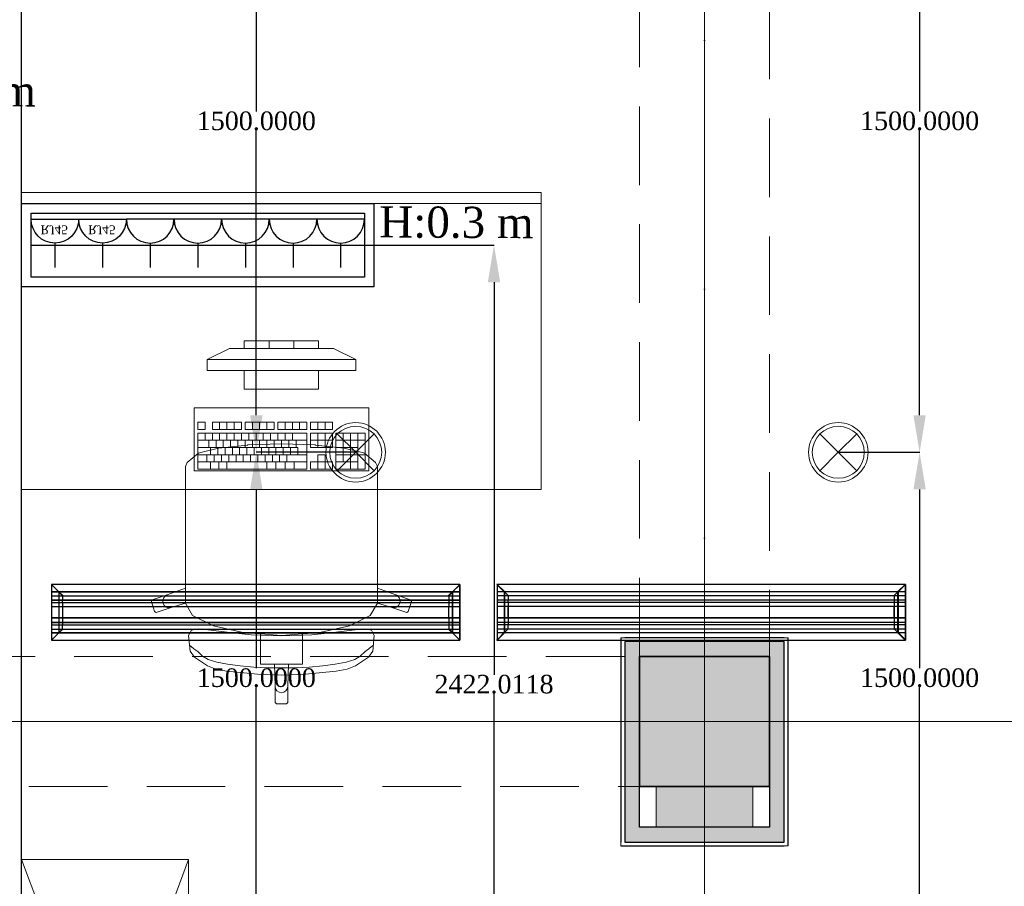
# Model space of a CAD drawing. Header units: millimetres. Extents: x 0 to 88385, y 0 to 41127.
# Tile 182 of 244: x 83387 to 86039, y 14219 to 16553. Entities that reach past the tile are written whole.
import ezdxf
from ezdxf.enums import TextEntityAlignment as Align

# ---------------------------------------------------------------- set-up
doc = ezdxf.new("R2010")
doc.units = ezdxf.units.MM
doc.header["$MEASUREMENT"] = 0
doc.linetypes.add('Dot & Dashed', pattern=[670.277762, 317.5, -176.388889, 0, -176.388874])
doc.linetypes.add('Hidden', pattern=[317.5, 211.666667, -105.833333])
for name, color, linetype in [('- განათება', 7, 'Continuous'), ('- მექანიკური ნაწილი', 7, 'Continuous'), ('- საშტეფცელო როზეტები', 7, 'Continuous'), ('Edges', 7, 'Continuous'), ('New_Structural - Bearing', 7, 'Continuous'), ('Structural - Bearing', 7, 'Continuous'), ('Structural - Grid', 7, 'Continuous')]:
    doc.layers.add(name, color=color, linetype=linetype)
for name, color, linetype, lineweight in [('New_2D Drafting - General_Pen_No__2', 8, 'Continuous', 15), ('New_Interior - Furniture _Pen_No__1', 7, 'Continuous', 13), ('New_Structural - Bearing_Pen_No__1', 7, 'Continuous', 13), ('Structural - Bearing_Pen_No__20', 1, 'Continuous', 0)]:
    doc.layers.add(name, color=color, linetype=linetype, lineweight=lineweight)
for name, color, linetype, lineweight, true_color in [('New_2D Drafting - General_Pen_No__5', 7, 'Continuous', 25, 0x40a5ff), ('New_Interior - Lamp_Pen_No__77', 7, 'Continuous', 20, 0xffeb28), ('New_Structural - Bearing_Pen_No__255', 7, 'Continuous', 13, 0xe8e8e8), ('New_Structural - Bearing_Pen_No__5', 7, 'Continuous', 25, 0x40a5ff), ('New_Structural - Bearing_Pen_No__57', 7, 'Continuous', 25, 0xdcd214), ('Structural - Bearing_Pen_No__161', 7, 'Continuous', 13, 0x6a6a6a), ('Structural - Bearing_Pen_No__28', 7, 'Continuous', 35, 0xa80f02), ('Structural - Bearing_Pen_No__81', 7, 'Continuous', 20, 0x6a6a6a), ('Structural - Grid_Pen_No__81', 7, 'Continuous', 20, 0x6a6a6a)]:
    doc.layers.add(name, color=color, linetype=linetype, lineweight=lineweight, true_color=true_color)
doc.styles.add('GENERATED_STYLE_2', font='txt')
doc.styles.get("Standard").update_dxf_attribs({"font": 'sylfaen.ttf'})
doc.dimstyles.get("Standard").update_dxf_attribs({"dimtxt": 0.18, "dimasz": 0.18, "dimexe": 0.18, "dimexo": 0.0625, "dimgap": 0.09, "dimtad": 0, "dimtih": 1, "dimtoh": 1, "dimdec": 4, "dimzin": 0, "dimdsep": 46, "dimtxsty": 'Standard', "dimcen": 0.09, "dimadec": 0, "dimazin": 0, "dimtfac": 1, "dimtdec": 4, "dimtofl": 0, "dimtmove": 0, "dimatfit": 3, "dimfxl": 1, "dimtolj": 1, "dimtzin": 0, "dimarcsym": 0})

# ---------------------------------------------------------------- blocks, each defined once
blk = doc.blocks.new('Wall_49', base_point=(-948.3, 20888))
at = {"layer": 'New_Structural - Bearing_Pen_No__5', "color": 161, "linetype": 'Continuous', "lineweight": 25, "true_color": 0x40a5ff, "flags": 128}
blk.add_lwpolyline([(-848.3, 12953.1), (-848.3, 20788)], dxfattribs=at)
blk = doc.blocks.new('Wall_84', base_point=(1166.2, 14838))
at = {"layer": 'New_Structural - Bearing_Pen_No__255', "linetype": 'Continuous', "lineweight": 13, "true_color": 0xe8e8e8}
for points in [[(1166.2, 14878), (1166.2, 14838), (1206.2, 14878)], [(1166.2, 14838), (1206.2, 14838), (1206.2, 14878)], [(1166.2, 14838), (1166.2, 14488), (1206.2, 14488), (1206.2, 14838)]]:
    blk.add_hatch(color=254, dxfattribs=at).paths.add_polyline_path(points)
at = {"layer": 'New_Structural - Bearing_Pen_No__1', "color": 7, "linetype": 'Continuous', "lineweight": 13, "flags": 128}
blk.add_lwpolyline([(1216.2, 14888), (1206.2, 14888)], dxfattribs=at)
at = {"layer": 'New_Structural - Bearing_Pen_No__5', "color": 161, "linetype": 'Continuous', "lineweight": 25, "true_color": 0x40a5ff}
for p, q in [((1206.2, 14878), (1166.2, 14878)), ((1206.2, 14838), (1206.2, 14878)), ((1206.2, 14488), (1206.2, 14838))]:
    blk.add_line(p, q, dxfattribs=at)
at = {"layer": 'New_Structural - Bearing_Pen_No__5', "color": 161, "linetype": 'Continuous', "lineweight": 25, "true_color": 0x40a5ff, "flags": 128}
blk.add_lwpolyline([(1216.2, 14488), (1216.2, 14888)], dxfattribs=at)
blk = doc.blocks.new('Wall_85', base_point=(816.2, 14488))
at = {"layer": 'New_Structural - Bearing_Pen_No__255', "linetype": 'Continuous', "lineweight": 13, "true_color": 0xe8e8e8}
for points in [[(776.2, 14878), (816.2, 14838), (816.2, 14878)], [(776.2, 14838), (816.2, 14838), (776.2, 14878)], [(776.2, 14838), (776.2, 14488), (816.2, 14488), (816.2, 14838)]]:
    blk.add_hatch(color=254, dxfattribs=at).paths.add_polyline_path(points)
at = {"layer": 'New_Structural - Bearing_Pen_No__1', "color": 7, "linetype": 'Continuous', "lineweight": 13, "flags": 128}
blk.add_lwpolyline([(766.2, 14888), (776.2, 14888)], dxfattribs=at)
at = {"layer": 'New_Structural - Bearing_Pen_No__5', "color": 161, "linetype": 'Continuous', "lineweight": 25, "true_color": 0x40a5ff}
for p, q in [((816.2, 14878), (776.2, 14878)), ((776.2, 14878), (776.2, 14838)), ((776.2, 14838), (776.2, 14488))]:
    blk.add_line(p, q, dxfattribs=at)
at = {"layer": 'New_Structural - Bearing_Pen_No__5', "color": 161, "linetype": 'Continuous', "lineweight": 25, "true_color": 0x40a5ff, "flags": 128}
blk.add_lwpolyline([(766.2, 14888), (766.2, 14488)], dxfattribs=at)
blk = doc.blocks.new('Wall_86', base_point=(816.2, 14838))
at = {"layer": 'New_Structural - Bearing_Pen_No__255', "linetype": 'Continuous', "lineweight": 13, "true_color": 0xe8e8e8}
blk.add_hatch(color=254, dxfattribs=at).paths.add_polyline_path([(816.2, 14878), (816.2, 14838), (1166.2, 14838), (1166.2, 14878)])
at = {"layer": 'New_Structural - Bearing_Pen_No__5', "color": 161, "linetype": 'Continuous', "lineweight": 25, "true_color": 0x40a5ff}
for p, q in [((816.2, 14878), (776.2, 14878)), ((1166.2, 14878), (816.2, 14878)), ((1206.2, 14878), (1166.2, 14878))]:
    blk.add_line(p, q, dxfattribs=at)
at = {"layer": 'New_Structural - Bearing_Pen_No__5', "color": 161, "linetype": 'Continuous', "lineweight": 25, "true_color": 0x40a5ff, "flags": 128}
blk.add_lwpolyline([(1206.2, 14888), (776.2, 14888)], dxfattribs=at)
blk = doc.blocks.new('Wall_248', base_point=(1166.2, 14488))
at = {"layer": 'New_Structural - Bearing_Pen_No__57', "linetype": 'Continuous', "lineweight": 25, "true_color": 0xdcd214}
for points in [[(1206.2, 14378), (1206.2, 14488), (1166.2, 14488), (1166.2, 14378)], [(1166.2, 14378), (1166.2, 14338), (1206.2, 14338)], [(1206.2, 14378), (1166.2, 14378), (1206.2, 14338)]]:
    blk.add_hatch(color=52, dxfattribs=at).paths.add_polyline_path(points)
at = {"layer": 'New_Structural - Bearing_Pen_No__1', "color": 7, "linetype": 'Continuous', "lineweight": 13, "flags": 128}
blk.add_lwpolyline([(1216.2, 14328), (1206.2, 14328)], dxfattribs=at)
at = {"layer": 'New_Structural - Bearing_Pen_No__5', "color": 161, "linetype": 'Continuous', "lineweight": 25, "true_color": 0x40a5ff}
for p, q in [((1206.2, 14378), (1206.2, 14488)), ((1206.2, 14338), (1206.2, 14378)), ((1166.2, 14338), (1206.2, 14338))]:
    blk.add_line(p, q, dxfattribs=at)
at = {"layer": 'New_Structural - Bearing_Pen_No__5', "color": 161, "linetype": 'Continuous', "lineweight": 25, "true_color": 0x40a5ff, "flags": 128}
for points in [[(1166.2, 14488), (1166.2, 14378)], [(1216.2, 14328), (1216.2, 14488)]]:
    blk.add_lwpolyline(points, dxfattribs=at)
blk = doc.blocks.new('Wall_249', base_point=(1166.2, 14378))
at = {"layer": 'New_Structural - Bearing_Pen_No__57', "linetype": 'Continuous', "lineweight": 25, "true_color": 0xdcd214}
for points in [[(816.2, 14378), (776.2, 14378), (776.2, 14338)], [(816.2, 14378), (776.2, 14338), (816.2, 14338)], [(1166.2, 14378), (816.2, 14378), (816.2, 14338), (1166.2, 14338)]]:
    blk.add_hatch(color=52, dxfattribs=at).paths.add_polyline_path(points)
at = {"layer": 'New_Structural - Bearing_Pen_No__1', "color": 7, "linetype": 'Continuous', "lineweight": 13, "flags": 128}
blk.add_lwpolyline([(766.2, 14328), (766.2, 14338)], dxfattribs=at)
at = {"layer": 'New_Structural - Bearing_Pen_No__5', "color": 161, "linetype": 'Continuous', "lineweight": 25, "true_color": 0x40a5ff}
for p, q in [((776.2, 14378), (776.2, 14338)), ((776.2, 14338), (816.2, 14338)), ((816.2, 14338), (1166.2, 14338)), ((1166.2, 14338), (1206.2, 14338))]:
    blk.add_line(p, q, dxfattribs=at)
at = {"layer": 'New_Structural - Bearing_Pen_No__5', "color": 161, "linetype": 'Continuous', "lineweight": 25, "true_color": 0x40a5ff, "flags": 128}
for points in [[(1166.2, 14378), (816.2, 14378)], [(766.2, 14328), (1206.2, 14328)]]:
    blk.add_lwpolyline(points, dxfattribs=at)
blk = doc.blocks.new('Wall_250', base_point=(816.2, 14378))
at = {"layer": 'New_Structural - Bearing_Pen_No__57', "linetype": 'Continuous', "lineweight": 25, "true_color": 0xdcd214}
blk.add_hatch(color=52, dxfattribs=at).paths.add_polyline_path([(816.2, 14378), (816.2, 14488), (776.2, 14488), (776.2, 14378)])
at = {"layer": 'New_Structural - Bearing_Pen_No__5', "color": 161, "linetype": 'Continuous', "lineweight": 25, "true_color": 0x40a5ff}
for p, q in [((776.2, 14488), (776.2, 14378)), ((776.2, 14378), (776.2, 14338))]:
    blk.add_line(p, q, dxfattribs=at)
at = {"layer": 'New_Structural - Bearing_Pen_No__5', "color": 161, "linetype": 'Continuous', "lineweight": 25, "true_color": 0x40a5ff, "flags": 128}
for points in [[(766.2, 14488), (766.2, 14338)], [(816.2, 14378), (816.2, 14488)]]:
    blk.add_lwpolyline(points, dxfattribs=at)
blk = doc.blocks.new('Column_35', base_point=(991.2, 14663))
at = {"layer": 'Structural - Bearing_Pen_No__161', "linetype": 'Continuous', "lineweight": 0, "true_color": 0x6a6a6a}
blk.add_hatch(color=251, dxfattribs=at).paths.add_polyline_path([(1166.2, 14488), (1166.2, 14838), (816.2, 14838), (816.2, 14488)])
at = {"layer": 'Structural - Bearing_Pen_No__20', "color": 1, "linetype": 'Continuous', "lineweight": 0}
for p, q in [((991.2, 14743), (991.2, 14918)), ((911.2, 14663), (736.2, 14663)), ((1071.2, 14663), (1246.2, 14663)), ((991.2, 14583), (991.2, 14408))]:
    blk.add_line(p, q, dxfattribs=at)
blk.add_point((991.2, 14663), dxfattribs=at)
at = {"layer": 'Structural - Bearing_Pen_No__28', "color": 14, "linetype": 'Continuous', "lineweight": 35, "true_color": 0xa80f02, "flags": 128}
blk.add_lwpolyline([(1166.2, 14488), (1166.2, 14838), (816.2, 14838), (816.2, 14488)], close=True, dxfattribs=at)
blk = doc.blocks.new('Wardrobe 01')
at = {"layer": 'New_Interior - Furniture _Pen_No__1', "color": 7, "linetype": 'Continuous', "lineweight": 13}
for p, q in [((1200, 0), (0, 450)), ((0, 0), (1200, 450))]:
    blk.add_line(p, q, dxfattribs=at)
at = {"layer": 'New_Interior - Furniture _Pen_No__1', "color": 7, "linetype": 'Continuous', "lineweight": 13, "flags": 128}
blk.add_lwpolyline([(0, 0), (1200, 0), (1200, 450), (0, 450)], close=True, dxfattribs=at)
blk = doc.blocks.new('Standard grid marker')
at = {"layer": 'Structural - Grid_Pen_No__81', "color": 251, "linetype": 'Continuous', "lineweight": 20, "true_color": 0x6a6a6a}
blk.add_line((1000, 0), (51328.1, 0), dxfattribs=at)
at = {"layer": 'Structural - Grid_Pen_No__81', "color": 251, "lineweight": 20, "true_color": 0x6a6a6a, "style": 'GENERATED_STYLE_2'}
for tag, p in [('AC_MarkerText_1_0', (-100, -144)), ('AC_MarkerText_1_1', (52428.1, -144))]:
    blk.add_attdef(tag, text='', height=100, rotation=180, dxfattribs=at).set_placement(p, align=Align.TOP_CENTER)
blk = doc.blocks.new('Standard grid marker_2')
at = {"layer": 'Structural - Grid_Pen_No__81', "color": 251, "linetype": 'Continuous', "lineweight": 20, "true_color": 0x6a6a6a}
blk.add_line((1000, 0), (27734.9, 0), dxfattribs=at)
at = {"layer": 'Structural - Grid_Pen_No__81', "color": 251, "lineweight": 20, "true_color": 0x6a6a6a, "style": 'GENERATED_STYLE_2'}
for tag, p in [('AC_MarkerText_1_0', (-1.5, -46.7)), ('AC_MarkerText_1_1', (28933.4, -46.7))]:
    blk.add_attdef(tag, text='', height=100, rotation=270, dxfattribs=at).set_placement(p, align=Align.TOP_CENTER)
blk = doc.blocks.new('Office Workstation Solo 27_3')
at = {"layer": 'New_Interior - Furniture _Pen_No__1', "color": 7, "linetype": 'Continuous', "lineweight": 13}
for p, q in [((-900, -450), (-840, -420)), ((-560, -420), (-840, -420)), ((-800, -420), (-800, -400)), ((-800, -400), (-600, -400)), ((-600, -420), (-800, -420)), ((-733.3, -420), (-733.3, -400)), ((-666.7, -420), (-666.7, -400)), ((-600, -400), (-600, -420)), ((-500, -450), (-560, -420)), ((-900, -480), (-900, -450)), ((-900, -450), (-500, -450)), ((-500, -450), (-500, -480)), ((-500, -480), (-900, -480)), ((-800, -530), (-800, -480)), ((-800, -480), (-600, -480)), ((-600, -480), (-600, -530)), ((-600, -530), (-800, -530)), ((-837.1, -638.5), (-837.1, -619.1)), ((-837.1, -619.1), (-778.3, -619.1)), ((-817.5, -638.5), (-817.5, -619.1)), ((-797.9, -638.5), (-797.9, -619.1)), ((-778.3, -619.1), (-778.3, -638.5)), ((-768.5, -638.5), (-768.5, -619.1)), ((-768.5, -619.1), (-690.2, -619.1)), ((-749, -638.5), (-749, -619.1)), ((-729.4, -638.5), (-729.4, -619.1)), ((-709.8, -638.5), (-709.8, -619.1)), ((-690.2, -619.1), (-690.2, -638.5)), ((-680.4, -638.5), (-680.4, -619.1)), ((-680.4, -619.1), (-602.1, -619.1)), ((-660.8, -638.5), (-660.8, -619.1)), ((-641.2, -638.5), (-641.2, -619.1)), ((-621.7, -638.5), (-621.7, -619.1)), ((-602.1, -619.1), (-602.1, -638.5)), ((-592.3, -638.5), (-592.3, -619.1)), ((-592.3, -619.1), (-514, -619.1)), ((-572.7, -638.5), (-572.7, -619.1)), ((-553.1, -638.5), (-553.1, -619.1)), ((-533.5, -638.5), (-533.5, -619.1)), ((-514, -619.1), (-514, -638.5)), ((-494.4, -638.5), (-494.4, -619.1)), ((-494.4, -619.1), (-474.8, -619.1)), ((-474.8, -619.1), (-474.8, -638.5)), ((-925.2, -745.2), (-925.2, -648.2)), ((-925.2, -648.2), (-846.9, -648.2)), ((-905.6, -745.2), (-905.6, -648.2)), ((-886, -745.2), (-886, -648.2)), ((-866.5, -725.8), (-866.5, -648.2)), ((-846.9, -648.2), (-846.9, -745.2)), ((-778.3, -638.5), (-837.1, -638.5)), ((-837.1, -687), (-837.1, -648.2)), ((-837.1, -648.2), (-778.3, -648.2)), ((-817.5, -687), (-817.5, -648.2)), ((-797.9, -687), (-797.9, -648.2)), ((-778.3, -648.2), (-778.3, -687)), ((-690.2, -638.5), (-768.5, -638.5)), ((-768.5, -745.2), (-768.5, -648.2)), ((-768.5, -648.2), (-474.8, -648.2)), ((-729.4, -667.6), (-729.4, -648.2)), ((-709.8, -667.6), (-709.8, -648.2)), ((-690.2, -667.6), (-690.2, -648.2)), ((-602.1, -638.5), (-680.4, -638.5)), ((-670.6, -667.6), (-670.6, -648.2)), ((-651, -667.6), (-651, -648.2)), ((-631.5, -667.6), (-631.5, -648.2)), ((-611.9, -667.6), (-611.9, -648.2)), ((-514, -638.5), (-592.3, -638.5)), ((-592.3, -667.6), (-592.3, -648.2)), ((-572.7, -667.6), (-572.7, -648.2)), ((-553.1, -667.6), (-553.1, -648.2)), ((-533.5, -667.6), (-533.5, -648.2)), ((-514, -667.6), (-514, -648.2)), ((-474.8, -638.5), (-494.4, -638.5)), ((-494.4, -667.6), (-494.4, -648.2)), ((-474.8, -648.2), (-474.8, -745.2)), ((-846.9, -667.6), (-925.2, -667.6)), ((-869.2, -688.9), (-921.1, -701.6)), ((-846.9, -687), (-905.6, -687)), ((-791.6, -680.4), (-869.2, -688.9)), ((-778.3, -667.6), (-837.1, -667.6)), ((-778.3, -687), (-837.1, -687)), ((-790.4, -680.3), (-791.6, -680.4)), ((-700, -677.3), (-790.4, -680.3)), ((-474.8, -667.6), (-768.5, -667.6)), ((-474.8, -687), (-744.1, -687)), ((-744.1, -706.4), (-744.1, -687)), ((-739.2, -687), (-739.2, -667.6)), ((-724.5, -706.4), (-724.5, -687)), ((-719.6, -687), (-719.6, -667.6)), ((-704.9, -706.4), (-704.9, -687)), ((-700, -687), (-700, -667.6)), ((-700, -677.3), (-609.6, -680.3)), ((-685.3, -706.4), (-685.3, -687)), ((-680.4, -687), (-680.4, -667.6)), ((-665.7, -706.4), (-665.7, -687)), ((-660.8, -687), (-660.8, -667.6)), ((-646.1, -706.4), (-646.1, -687)), ((-641.2, -687), (-641.2, -667.6)), ((-626.6, -706.4), (-626.6, -687)), ((-621.7, -687), (-621.7, -667.6)), ((-609.6, -680.3), (-608.4, -680.4)), ((-608.4, -680.4), (-530.8, -688.9)), ((-607, -706.4), (-607, -687)), ((-602.1, -687), (-602.1, -667.6)), ((-587.4, -706.4), (-587.4, -687)), ((-582.5, -687), (-582.5, -667.6)), ((-567.8, -706.4), (-567.8, -687)), ((-562.9, -687), (-562.9, -667.6)), ((-548.2, -706.4), (-548.2, -687)), ((-543.3, -687), (-543.3, -667.6)), ((-530.8, -688.9), (-478.9, -701.6)), ((-528.6, -706.4), (-528.6, -687)), ((-523.8, -687), (-523.8, -667.6)), ((-509.1, -706.4), (-509.1, -687)), ((-504.2, -687), (-504.2, -667.6)), ((-923.5, -702.6), (-953.7, -727.7)), ((-846.9, -706.4), (-925.2, -706.4)), ((-921.1, -701.6), (-923.5, -702.6)), ((-817.5, -725.8), (-817.5, -706.4)), ((-817.5, -706.4), (-797.9, -706.4)), ((-797.9, -706.4), (-797.9, -725.8)), ((-474.8, -706.4), (-768.5, -706.4)), ((-714.7, -725.8), (-714.7, -706.4)), ((-695.1, -725.8), (-695.1, -706.4)), ((-675.5, -725.8), (-675.5, -706.4)), ((-655.9, -725.8), (-655.9, -706.4)), ((-636.4, -725.8), (-636.4, -706.4)), ((-616.8, -725.8), (-616.8, -706.4)), ((-597.2, -725.8), (-597.2, -706.4)), ((-577.6, -725.8), (-577.6, -706.4)), ((-558, -725.8), (-558, -706.4)), ((-538.4, -725.8), (-538.4, -706.4)), ((-518.9, -725.8), (-518.9, -706.4)), ((-499.3, -725.8), (-499.3, -706.4)), ((-478.9, -701.6), (-476.5, -702.6)), ((-476.5, -702.6), (-446.3, -727.7)), ((-953.7, -727.7), (-958.9, -737.9)), ((-958.9, -737.9), (-958.9, -774.7)), ((-846.9, -725.8), (-905.6, -725.8)), ((-837.1, -745.2), (-837.1, -725.8)), ((-837.1, -725.8), (-817.5, -725.8)), ((-817.5, -745.2), (-817.5, -725.8)), ((-797.9, -725.8), (-817.5, -725.8)), ((-797.9, -725.8), (-778.3, -725.8)), ((-797.9, -745.2), (-797.9, -725.8)), ((-778.3, -725.8), (-778.3, -745.2)), ((-474.8, -725.8), (-768.5, -725.8)), ((-734.3, -745.2), (-734.3, -725.8)), ((-709.8, -745.2), (-709.8, -725.8)), ((-685.3, -745.2), (-685.3, -725.8)), ((-660.8, -745.2), (-660.8, -725.8)), ((-553.1, -745.2), (-553.1, -725.8)), ((-531.1, -745.2), (-531.1, -725.8)), ((-509.1, -745.2), (-509.1, -725.8)), ((-446.3, -727.7), (-441.1, -737.9)), ((-441.1, -737.9), (-441.1, -774.7)), ((-846.9, -745.2), (-925.2, -745.2)), ((-778.3, -745.2), (-837.1, -745.2)), ((-474.8, -745.2), (-768.5, -745.2)), ((-958.9, -774.7), (-958.9, -817.5)), ((-441.1, -774.7), (-441.1, -817.5)), ((-958.9, -817.5), (-958.9, -1065.6)), ((-441.1, -817.5), (-441.1, -1065.6)), ((-1007.8, -1084.2), (-1047.8, -1097.8)), ((-1007.8, -1084.2), (-1013.6, -1087.6)), ((-958.9, -1065.6), (-1007.8, -1084.2)), ((-958.9, -1106.3), (-958.9, -1065.6)), ((-441.1, -1106.3), (-441.1, -1065.6)), ((-441.1, -1065.6), (-392.2, -1084.2)), ((-392.2, -1084.2), (-386.4, -1087.6)), ((-392.2, -1084.2), (-352.2, -1097.8)), ((-1047.8, -1097.8), (-1050, -1102.2)), ((-1050, -1102.2), (-1041.6, -1129.2)), ((-1017.7, -1093.1), (-1019.6, -1099.7)), ((-1019.6, -1099.7), (-1018.8, -1106.6)), ((-1018.8, -1106.6), (-1015.5, -1112.6)), ((-1013.6, -1087.6), (-1017.7, -1093.1)), ((-1015.5, -1112.6), (-1010.3, -1116.9)), ((-997.3, -1118), (-958.7, -1106.5)), ((-958.9, -1106.3), (-958.7, -1106.5)), ((-958.7, -1106.5), (-939.2, -1139.6)), ((-441.3, -1106.5), (-460.8, -1139.6)), ((-441.1, -1106.3), (-441.3, -1106.5)), ((-402.7, -1118), (-441.3, -1106.5)), ((-384.5, -1112.6), (-389.7, -1116.9)), ((-386.4, -1087.6), (-382.3, -1093.1)), ((-381.2, -1106.6), (-384.5, -1112.6)), ((-382.3, -1093.1), (-380.4, -1099.7)), ((-380.4, -1099.7), (-381.2, -1106.6)), ((-350, -1102.2), (-358.4, -1129.2)), ((-352.2, -1097.8), (-350, -1102.2)), ((-1041.6, -1129.2), (-1037.3, -1131.5)), ((-1037.3, -1131.5), (-997.3, -1118)), ((-1010.3, -1116.9), (-1003.9, -1118.8)), ((-1003.9, -1118.8), (-997.3, -1118)), ((-939.2, -1139.6), (-883, -1167.8)), ((-460.8, -1139.6), (-517, -1167.8)), ((-396.1, -1118.8), (-402.7, -1118)), ((-362.7, -1131.5), (-402.7, -1118)), ((-389.7, -1116.9), (-396.1, -1118.8)), ((-358.4, -1129.2), (-362.7, -1131.5)), ((-942.4, -1179.4), (-950, -1193.1)), ((-950, -1193.1), (-946.2, -1235.9)), ((-922.9, -1175.7), (-942.4, -1179.4)), ((-890.3, -1178.8), (-922.9, -1175.7)), ((-839.1, -1185.7), (-890.3, -1178.8)), ((-883, -1167.8), (-799.1, -1186.6)), ((-781.6, -1191.3), (-839.1, -1185.7)), ((-799.1, -1186.6), (-756.8, -1189.4)), ((-700, -1194), (-781.6, -1191.3)), ((-756.8, -1189.4), (-700, -1193.2)), ((-756.8, -1189.4), (-756.8, -1235.4)), ((-643.2, -1189.4), (-700, -1193.2)), ((-700, -1194), (-618.4, -1191.3)), ((-600.9, -1186.6), (-643.2, -1189.4)), ((-643.2, -1189.4), (-643.2, -1235.4)), ((-618.4, -1191.3), (-560.9, -1185.7)), ((-517, -1167.8), (-600.9, -1186.6)), ((-560.9, -1185.7), (-509.7, -1178.8)), ((-509.7, -1178.8), (-477.1, -1175.7)), ((-477.1, -1175.7), (-457.6, -1179.4)), ((-457.6, -1179.4), (-450, -1193.1)), ((-450, -1193.1), (-453.8, -1235.9)), ((-942.8, -1223.4), (-947, -1220.2)), ((-946.2, -1235.9), (-934.3, -1251.5)), ((-935.7, -1229.5), (-942.8, -1223.4)), ((-925.5, -1236.8), (-935.7, -1229.5)), ((-912.3, -1248.7), (-925.5, -1236.8)), ((-756.8, -1235.4), (-756.8, -1270.9)), ((-643.2, -1235.4), (-643.2, -1270.9)), ((-487.7, -1248.7), (-474.5, -1236.8)), ((-474.5, -1236.8), (-464.3, -1229.5)), ((-453.8, -1235.9), (-465.7, -1251.5)), ((-464.3, -1229.5), (-457.2, -1223.4)), ((-457.2, -1223.4), (-453, -1220.2)), ((-934.3, -1251.5), (-899.3, -1275.3)), ((-897.4, -1257.8), (-912.3, -1248.7)), ((-874.4, -1265.3), (-897.4, -1257.8)), ((-845.1, -1271.1), (-874.4, -1265.3)), ((-811.3, -1275.5), (-845.1, -1271.1)), ((-756.8, -1270.9), (-719.1, -1270.9)), ((-719.1, -1270.9), (-700, -1270.9)), ((-719.1, -1270.9), (-717, -1330)), ((-680.9, -1270.9), (-700, -1270.9)), ((-680.9, -1270.9), (-683, -1330)), ((-643.2, -1270.9), (-680.9, -1270.9)), ((-588.7, -1275.5), (-554.9, -1271.1)), ((-554.9, -1271.1), (-525.6, -1265.3)), ((-525.6, -1265.3), (-502.6, -1257.8)), ((-502.6, -1257.8), (-487.7, -1248.7)), ((-465.7, -1251.5), (-500.7, -1275.3)), ((-899.3, -1275.3), (-876.8, -1283.9)), ((-876.8, -1283.9), (-847.6, -1289.6)), ((-847.6, -1289.6), (-764.9, -1297.9)), ((-774.6, -1278.5), (-811.3, -1275.5)), ((-736.9, -1280.3), (-774.6, -1278.5)), ((-764.9, -1297.9), (-700, -1300.5)), ((-700, -1280.8), (-736.9, -1280.3)), ((-700, -1280.8), (-663.1, -1280.3)), ((-635.1, -1297.9), (-700, -1300.5)), ((-663.1, -1280.3), (-625.4, -1278.5)), ((-552.4, -1289.6), (-635.1, -1297.9)), ((-625.4, -1278.5), (-588.7, -1275.5)), ((-523.2, -1283.9), (-552.4, -1289.6)), ((-500.7, -1275.3), (-523.2, -1283.9)), ((-717, -1330), (-715.7, -1336.8)), ((-717, -1330), (-717, -1373.8)), ((-715.7, -1336.8), (-712.1, -1342.6)), ((-712.1, -1342.6), (-706.5, -1346.4)), ((-706.5, -1346.4), (-700, -1347.8)), ((-693.5, -1346.4), (-700, -1347.8)), ((-687.9, -1342.6), (-693.5, -1346.4)), ((-684.3, -1336.8), (-687.9, -1342.6)), ((-683, -1330), (-684.3, -1336.8)), ((-683, -1330), (-683, -1373.8)), ((-717, -1373.8), (-713.6, -1377.3)), ((-713.6, -1377.3), (-700, -1377.3)), ((-686.4, -1377.3), (-700, -1377.3)), ((-683, -1373.8), (-686.4, -1377.3))]:
    blk.add_line(p, q, dxfattribs=at)
at = {"layer": 'New_Interior - Furniture _Pen_No__1', "color": 7, "linetype": 'Continuous', "lineweight": 13, "flags": 128}
for points in [[(0, 0), (-1400, 0), (-1400, -800), (0, -800)], [(-1400, 0), (-1400, -30), (0, -30), (0, 0)], [(-465, -580), (-465, -750), (-935, -750), (-935, -580)]]:
    blk.add_lwpolyline(points, close=True, dxfattribs=at)
blk = doc.blocks.new('Beam_1', base_point=(991.2, 14663))
at = {"layer": 'Structural - Bearing_Pen_No__81', "color": 251, "linetype": 'Dot & Dashed', "lineweight": 20, "true_color": 0x6a6a6a}
blk.add_line((991.2, 14663), (991.2, 39096.2), dxfattribs=at)
at = {"layer": 'Structural - Bearing_Pen_No__81', "color": 251, "linetype": 'Hidden', "lineweight": 20, "true_color": 0x6a6a6a}
for p, q in [((1166.2, 14488), (1166.2, 39096.2)), ((816.2, 14838), (816.2, 20488))]:
    blk.add_line(p, q, dxfattribs=at)
blk = doc.blocks.new('Beam_10', base_point=(-47008.8, 14663))
at = {"layer": 'Structural - Bearing_Pen_No__81', "color": 251, "linetype": 'Hidden', "lineweight": 20, "true_color": 0x6a6a6a}
for p, q in [((-4833.8, 14838), (816.2, 14838)), ((-47183.8, 14488), (1166.2, 14488))]:
    blk.add_line(p, q, dxfattribs=at)
at = {"layer": 'Structural - Bearing_Pen_No__81', "color": 251, "linetype": 'Dot & Dashed', "lineweight": 20, "true_color": 0x6a6a6a}
blk.add_line((-47008.8, 14663), (991.2, 14663), dxfattribs=at)
blk = doc.blocks.new('- საშტეფცელო როზეტი IP22')
at = {"layer": '- საშტეფცელო როზეტები', "color": 5}
for p, q in [((8536.7, 3822.7), (8536.7, 3888.1)), ((8472.6, 3758.6), (8600.9, 3758.6))]:
    blk.add_line(p, q, dxfattribs=at)
blk.add_arc((8536.7, 3758.6), 64.1, 0, 180, dxfattribs=at)
blk = doc.blocks.new('socket')
at = {"layer": '- საშტეფცელო როზეტები', "color": 5}
for p, q in [((0, 64.1), (0, 129.5)), ((-64.1, 0), (64.1, 0))]:
    blk.add_line(p, q, dxfattribs=at)
blk.add_arc((0, 0), 64.1, 0, 180, dxfattribs=at)
at = {"layer": '- საშტეფცელო როზეტები', "color": 1, "insert": (-38.6, 40.2), "char_height": 23.657, "attachment_point": 1}
blk.add_mtext_dynamic_manual_height_columns('{\\fSylfaen|b0|i0|c0|p18;RJ45}', width=4.298, gutter_width=0.0538, heights=[0], dxfattribs=at)
blk = doc.blocks.new('lineardiffplan')
at = {"layer": 'Edges'}
for p, q in [((392.8, 274.9), (392.8, 274.6)), ((393.1, 274.9), (392.8, 274.9)), ((422.8, 244.9), (392.8, 274.9)), ((392.8, 274.6), (392.9, 274.5)), ((392.9, 125.2), (392.9, 274.5)), ((412.4, 255), (392.9, 274.5)), ((393.1, 274.9), (393.2, 274.8)), ((393.2, 274.8), (412.7, 255.3)), ((1462.8, 244.9), (1492.8, 274.9)), ((1472.9, 255.3), (1492.4, 274.8)), ((1473.2, 254.9), (1492.8, 274.5)), ((1492.4, 274.8), (1492.5, 274.9)), ((1492.8, 274.9), (1492.5, 274.9)), ((1492.8, 274.5), (1492.8, 274.9)), ((1492.8, 274.5), (1492.8, 274.5)), ((1492.8, 125.4), (1492.8, 274.5)), ((1492.8, 255.3), (392.9, 255.3)), ((392.9, 254.9), (1492.8, 254.9)), ((392.9, 244.9), (1492.8, 244.9)), ((412.4, 144.7), (412.4, 255)), ((412.8, 254.6), (412.4, 255)), ((412.7, 255.3), (413.1, 254.9)), ((412.8, 145.1), (412.8, 254.6)), ((412.8, 254.6), (422.8, 244.6)), ((413.1, 254.9), (423.1, 244.9)), ((422.8, 244.6), (422.8, 244.9)), ((422.8, 244.9), (423.1, 244.9)), ((422.8, 244.6), (422.8, 244.6)), ((422.8, 244.6), (422.8, 233.2)), ((423.1, 244.9), (423.1, 244.9)), ((1472.5, 254.9), (1462.5, 244.9)), ((1462.5, 244.9), (1462.5, 244.9)), ((1462.5, 244.9), (1462.8, 244.9)), ((1462.8, 244.9), (1462.9, 244.6)), ((1462.8, 244.5), (1462.9, 244.6)), ((1462.8, 233.2), (1462.8, 244.5)), ((1462.9, 244.6), (1472.8, 254.5)), ((1472.9, 255.3), (1472.5, 254.9)), ((1472.8, 254.5), (1473.2, 254.9)), ((1472.8, 254.5), (1472.8, 145.3)), ((1473.2, 144.9), (1473.2, 254.9)), ((392.9, 233.2), (1492.8, 233.2)), ((392.9, 233), (1492.8, 233)), ((392.9, 226.8), (1492.8, 226.8)), ((392.9, 226.5), (1492.8, 226.5)), ((392.9, 214.9), (1492.8, 214.9)), ((1492.8, 214.8), (392.9, 214.8)), ((422.4, 214.9), (422.3, 214.9)), ((422.8, 214.9), (422.4, 214.9)), ((422.8, 233), (422.8, 233.2)), ((422.8, 226.8), (422.8, 233)), ((422.8, 226.5), (422.8, 226.8)), ((422.8, 214.9), (422.8, 226.5)), ((422.8, 184.9), (422.8, 214.9)), ((423.2, 214.9), (422.8, 214.9)), ((423.2, 214.8), (422.8, 214.9)), ((423.2, 214.8), (423.2, 214.9)), ((423.2, 214.8), (423.2, 184.9)), ((1462.8, 214.9), (1462.4, 214.9)), ((1462.4, 214.9), (1462.4, 214.8)), ((1462.8, 214.9), (1462.4, 214.8)), ((1462.4, 184.9), (1462.4, 214.8)), ((1462.8, 233), (1462.8, 233.2)), ((1462.8, 226.8), (1462.8, 233)), ((1462.8, 226.5), (1462.8, 226.8)), ((1462.8, 214.9), (1462.8, 226.5)), ((1462.8, 214.9), (1462.8, 184.9)), ((1462.8, 214.9), (1463.2, 214.9)), ((1463.2, 214.9), (1463.3, 214.9)), ((1492.8, 184.9), (392.9, 184.9)), ((392.9, 173.2), (1492.8, 173.2)), ((392.9, 173), (1492.8, 173)), ((392.9, 166.8), (1492.8, 166.8)), ((392.9, 166.5), (1492.8, 166.5)), ((422.4, 184.9), (422.3, 184.9)), ((422.8, 184.9), (422.4, 184.9)), ((422.8, 184.9), (423.2, 184.9)), ((422.8, 173.2), (422.8, 184.9)), ((422.8, 173), (422.8, 173.2)), ((422.8, 173), (422.8, 166.8)), ((422.8, 166.5), (422.8, 166.8)), ((422.8, 155.1), (422.8, 166.5)), ((1462.4, 184.9), (1462.8, 184.9)), ((1462.8, 173.2), (1462.8, 184.9)), ((1463.2, 184.9), (1462.8, 184.9)), ((1462.8, 173), (1462.8, 173.2)), ((1462.8, 166.8), (1462.8, 173)), ((1462.8, 166.5), (1462.8, 166.8)), ((1462.8, 155.3), (1462.8, 166.5)), ((1463.2, 184.9), (1463.3, 184.9)), ((392.8, 124.9), (422.8, 154.9)), ((392.9, 154.9), (1492.8, 154.9)), ((1492.8, 144.9), (392.9, 144.9)), ((392.9, 125.2), (412.4, 144.7)), ((392.9, 144.5), (1492.8, 144.5)), ((412.7, 144.5), (393.2, 124.9)), ((412.8, 145.1), (412.4, 144.7)), ((412.7, 144.5), (413.1, 144.9)), ((412.8, 145.1), (422.8, 155.1)), ((423.1, 154.8), (413.1, 144.9)), ((422.8, 154.9), (422.8, 155.1)), ((422.8, 155.1), (422.8, 155.1)), ((423.1, 154.8), (422.8, 154.9)), ((423.1, 154.8), (423.1, 154.9)), ((1462.5, 154.8), (1462.4, 154.9)), ((1462.8, 154.9), (1462.5, 154.8)), ((1462.5, 154.8), (1472.4, 144.9)), ((1462.9, 155.2), (1462.8, 155.3)), ((1462.9, 155.2), (1462.8, 154.9)), ((1462.8, 154.9), (1492.8, 124.9)), ((1472.8, 145.3), (1462.9, 155.2)), ((1472.4, 144.9), (1472.8, 144.5)), ((1473.2, 144.9), (1472.8, 145.3)), ((1472.8, 144.5), (1492.4, 124.9)), ((1473.2, 144.9), (1492.8, 125.4)), ((392.9, 125.2), (392.8, 125.1)), ((392.8, 125.1), (392.8, 124.9)), ((392.8, 124.9), (393.1, 124.9)), ((393.2, 124.9), (393.1, 124.9)), ((1492.4, 124.9), (1492.8, 124.9)), ((1492.4, 124.9), (1492.4, 124.9)), ((1492.8, 125.3), (1492.8, 125.4)), ((1492.8, 124.9), (1492.8, 125.3))]:
    blk.add_line(p, q, dxfattribs=at)
blk.add_lwpolyline([(393.2, 274.8), (1492.8, 274.8), (1492.8, 124.9), (393.2, 124.9)], close=True, dxfattribs=at)
blk = doc.blocks.new('Recessed Spot')
at = {"layer": 'New_Interior - Lamp_Pen_No__77', "color": 2, "linetype": 'Continuous', "lineweight": 20, "true_color": 0xffeb28}
for q in [(-49.5, 49.5), (49.5, 49.5), (-49.5, -49.5), (49.5, -49.5)]:
    blk.add_line((0, 0), q, dxfattribs=at)
at = {"layer": 'New_Interior - Lamp_Pen_No__77', "color": 2, "linetype": 'Continuous', "lineweight": 20, "true_color": 0xffeb28, "flags": 128}
blk.add_lwpolyline([(80, 0, 1), (-80, 0, 1)], format="xyb", close=True, dxfattribs=at)
at = {"layer": 'New_Interior - Lamp_Pen_No__77', "color": 2, "linetype": 'Continuous', "lineweight": 20, "true_color": 0xffeb28}
blk.add_circle((0, 0), 70, dxfattribs=at)
blk = doc.blocks.new('*D1023')
at = {"layer": '- განათება', "color": 0, "lineweight": -2, "transparency": 16777216}
for p, q in [((85592, 15388), (85811.1, 15388)), ((85810.9, 15288), (85810.9, 14806.1)), ((85810.9, 13988), (85810.9, 14754.8)), ((85592, 13888), (85811.1, 13888))]:
    blk.add_line(p, q, dxfattribs=at)
at = {"layer": '- განათება', "color": 0, "transparency": 16777216}
for points in [[(85794.3, 15288), (85827.6, 15288), (85810.9, 15388)], [(85794.3, 13988), (85827.6, 13988), (85810.9, 13888)]]:
    blk.add_solid(points, dxfattribs=at)
at = {"layer": 'Defpoints', "color": 0, "transparency": 16777216}
for p in [(85591.9, 15388), (85591.9, 13888), (85810.9, 13888)]:
    blk.add_point(p, dxfattribs=at)
at = {"layer": '- განათება', "color": 0, "transparency": 16777216, "insert": (85810.9, 14780.4), "char_height": 50, "attachment_point": 5}
blk.add_mtext('\\A1;{\\fSylfaen|b0|i0|c0|p18;1500.0000}', dxfattribs=at)
blk = doc.blocks.new('*D1024')
at = {"layer": '- განათება', "color": 0, "lineweight": -2, "transparency": 16777216}
for p, q in [((84291.9, 15388), (84024, 15388)), ((84024.2, 15288), (84024.2, 14806.1)), ((84024.2, 13988), (84024.2, 14754.8)), ((84291.9, 13888), (84024, 13888))]:
    blk.add_line(p, q, dxfattribs=at)
at = {"layer": '- განათება', "color": 0, "transparency": 16777216}
for points in [[(84007.5, 15288), (84040.9, 15288), (84024.2, 15388)], [(84007.5, 13988), (84040.9, 13988), (84024.2, 13888)]]:
    blk.add_solid(points, dxfattribs=at)
at = {"layer": 'Defpoints', "color": 0, "transparency": 16777216}
for p in [(84291.9, 15388), (84024.2, 13888), (84291.9, 13888)]:
    blk.add_point(p, dxfattribs=at)
at = {"layer": '- განათება', "color": 0, "transparency": 16777216, "insert": (84024.2, 14780.4), "char_height": 50, "attachment_point": 5}
blk.add_mtext('\\A1;{\\fSylfaen|b0|i0|c0|p18;1500.0000}', dxfattribs=at)
blk = doc.blocks.new('*D1025')
at = {"layer": '- განათება', "color": 0, "lineweight": -2, "transparency": 16777216}
for p, q in [((84291.9, 16888), (84024, 16888)), ((84024.2, 16788), (84024.2, 16306.1)), ((84024.2, 15488), (84024.2, 16254.8)), ((84291.9, 15388), (84024, 15388))]:
    blk.add_line(p, q, dxfattribs=at)
at = {"layer": '- განათება', "color": 0, "transparency": 16777216}
for points in [[(84007.5, 16788), (84040.9, 16788), (84024.2, 16888)], [(84007.5, 15488), (84040.9, 15488), (84024.2, 15388)]]:
    blk.add_solid(points, dxfattribs=at)
at = {"layer": 'Defpoints', "color": 0, "transparency": 16777216}
for p in [(84291.9, 16888), (84024.2, 15388), (84291.9, 15388)]:
    blk.add_point(p, dxfattribs=at)
at = {"layer": '- განათება', "color": 0, "transparency": 16777216, "insert": (84024.2, 16280.4), "char_height": 50, "attachment_point": 5}
blk.add_mtext('\\A1;{\\fSylfaen|b0|i0|c0|p18;1500.0000}', dxfattribs=at)
blk = doc.blocks.new('*D1010')
at = {"layer": '- განათება', "color": 0, "lineweight": -2, "transparency": 16777216}
for p, q in [((85592, 16888), (85811.1, 16888)), ((85810.9, 16788), (85810.9, 16306.1)), ((85810.9, 15488), (85810.9, 16254.8)), ((85592, 15388), (85811.1, 15388))]:
    blk.add_line(p, q, dxfattribs=at)
at = {"layer": '- განათება', "color": 0, "transparency": 16777216}
for points in [[(85794.3, 16788), (85827.6, 16788), (85810.9, 16888)], [(85794.3, 15488), (85827.6, 15488), (85810.9, 15388)]]:
    blk.add_solid(points, dxfattribs=at)
at = {"layer": 'Defpoints', "color": 0, "transparency": 16777216}
for p in [(85591.9, 16888), (85591.9, 15388), (85810.9, 15388)]:
    blk.add_point(p, dxfattribs=at)
at = {"layer": '- განათება', "color": 0, "transparency": 16777216, "insert": (85810.9, 16280.4), "char_height": 50, "attachment_point": 5}
blk.add_mtext('\\A1;{\\fSylfaen|b0|i0|c0|p18;1500.0000}', dxfattribs=at)
blk = doc.blocks.new('*D1366')
at = {"layer": '- საშტეფცელო როზეტები', "color": 0, "lineweight": -2, "transparency": 16777216}
for p, q in [((83417.7, 15946), (84664.7, 15946)), ((84664.5, 15846), (84664.5, 14788.6)), ((84664.5, 13624), (84664.5, 14737.4)), ((83391.8, 13524), (84664.7, 13524))]:
    blk.add_line(p, q, dxfattribs=at)
at = {"layer": '- საშტეფცელო როზეტები', "color": 0, "transparency": 16777216}
for points in [[(84647.8, 15846), (84681.2, 15846), (84664.5, 15946)], [(84647.8, 13624), (84681.2, 13624), (84664.5, 13524)]]:
    blk.add_solid(points, dxfattribs=at)
at = {"layer": 'Defpoints', "color": 0, "transparency": 16777216}
for p in [(83417.6, 15946), (84664.5, 15946), (83391.8, 13524)]:
    blk.add_point(p, dxfattribs=at)
at = {"layer": '- საშტეფცელო როზეტები', "color": 0, "transparency": 16777216, "insert": (84664.5, 14763), "char_height": 50, "attachment_point": 5}
blk.add_mtext('\\A1;{\\fSylfaen|b0|i0|c0|p18;2422.0118}', dxfattribs=at)

msp = doc.modelspace()

# ---------------------------------------------------------------- hatches: boundary and pattern name
at = {"layer": 'New_2D Drafting - General_Pen_No__5', "linetype": 'Continuous', "lineweight": 0, "true_color": 0x10293f}
msp.add_hatch(color=158, dxfattribs=at).paths.add_polyline_path([(85101.5059, 14487.98097), (85101.5059, 14377.98097), (85361.5059, 14377.98097), (85361.5059, 14487.98097)])

# ---------------------------------------------------------------- linework, layer by layer
at = {"layer": '- საშტეფცელო როზეტები', "color": 5}
for points in [[(84341.19412, 15834.04266), (83391.9443, 15834.04266), (83391.9443, 16057.98097), (84341.19412, 16057.98097)], [(84315.50354, 15859.73324), (83417.63488, 15859.73324), (83417.63488, 16032.29039), (84315.50354, 16032.29039)]]:
    msp.add_lwpolyline(points, close=True, dxfattribs=at)
at = {"layer": 'New_2D Drafting - General_Pen_No__2', "color": 8, "linetype": 'Continuous', "lineweight": 15, "flags": 128}
msp.add_lwpolyline([(85101.5059, 14487.98097), (85101.5059, 14377.98097), (85361.5059, 14377.98097), (85361.5059, 14487.98097)], close=True, dxfattribs=at)

# ---------------------------------------------------------------- block references
at = {"layer": '- განათება', "color": 2, "linetype": 'Continuous', "lineweight": 20, "true_color": 0xffeb28, "zscale": 1000}
for p in [(84291.9443, 15387.98097), (85591.9443, 15387.98097)]:
    msp.add_blockref('Recessed Spot', p, dxfattribs=at)
at = {"layer": '- მექანიკური ნაწილი', "xscale": -1, "rotation": 180}
for p in [(83079.63353, 15156.69182), (84279.70532, 15157.19666)]:
    msp.add_blockref('lineardiffplan', p, dxfattribs=at)
at = {"layer": '- საშტეფცელო როზეტები', "xscale": -1, "rotation": 180}
for p in [(83481.76836, 16015.64612), (83610.03531, 16015.64612)]:
    msp.add_blockref('socket', p, dxfattribs=at)
at = {"layer": '- საშტეფცელო როზეტები', "rotation": 180}
for p in [(92275.04386, 19774.20311), (92403.31081, 19774.20311), (92531.57776, 19774.20311), (92659.84471, 19774.20311), (92788.11167, 19774.20311)]:
    msp.add_blockref('- საშტეფცელო როზეტი IP22', p, dxfattribs=at)
at = {"layer": 'New_Interior - Furniture _Pen_No__1', "color": 7, "linetype": 'Continuous', "lineweight": 13, "xscale": -1, "zscale": 1000}
msp.add_blockref('Office Workstation Solo 27_3', (83391.9443, 16087.98097), dxfattribs=at)
at = {"layer": 'New_Interior - Furniture _Pen_No__1', "color": 7, "linetype": 'Continuous', "lineweight": 13, "xscale": -1, "zscale": 1000, "rotation": 270}
msp.add_blockref('Wardrobe 01', (83391.9443, 13091.00845), dxfattribs=at)
at = {"layer": 'New_Structural - Bearing', "color": 7, "lineweight": 35}
for name, p in [('Wall_49', (83291.9443, 20887.98097)), ('Wall_85', (85056.5059, 14487.98097)), ('Wall_86', (85056.5059, 14837.98097)), ('Wall_84', (85406.5059, 14837.98097)), ('Wall_250', (85056.5059, 14377.98097)), ('Wall_248', (85406.5059, 14487.98097)), ('Wall_249', (85406.5059, 14377.98097))]:
    msp.add_blockref(name, p, dxfattribs=at)
at = {"layer": 'Structural - Bearing', "color": 251, "lineweight": 20, "true_color": 0x6a6a6a}
for name, p in [('Beam_1', (85231.5059, 14662.98097)), ('Beam_10', (37231.5059, 14662.98097))]:
    msp.add_blockref(name, p, dxfattribs=at)
at = {"layer": 'Structural - Bearing', "color": 14, "lineweight": 35, "true_color": 0xa80f02}
msp.add_blockref('Column_35', (85231.5059, 14662.98097), dxfattribs=at)
at = {"layer": 'Structural - Grid', "color": 8, "linetype": 'Continuous', "lineweight": 15, "zscale": 1000}
for name, p, rotation in [('Standard grid marker_2', (85231.5059, 11703.05519), 90), ('Standard grid marker', (88184.57817, 14662.98097), 180)]:
    msp.add_blockref(name, p, dxfattribs=dict(at, rotation=rotation))

# ---------------------------------------------------------------- texts
at = {"layer": '- საშტეფცელო როზეტები', "color": 5, "char_height": 83.964469, "attachment_point": 3, "rotation": 359.68932566}
for s, insert in [('H:0.4 m', (83430.89335, 16403.27938)), ('H:0.3 m', (84771.34277, 16048.52967))]:
    msp.add_mtext_dynamic_manual_height_columns(s, width=710.9466492, gutter_width=1.70068, heights=[0], dxfattribs=dict(at, insert=insert))

# ---------------------------------------------------------------- dimensions: what is measured, and where the dimension line sits
at = {"layer": '- განათება', "color": 1}
for base, p1, p2, picture, middle in [((84024.20934, 15387.98097), (84291.9443, 16887.98097), (84291.9443, 15387.98097), '*D1025', (84024.20934, 16280.41604)), ((85810.9384, 15387.98097), (85591.9443, 16887.98097), (85591.9443, 15387.98097), '*D1010', (85810.9384, 16280.41604)), ((84024.20934, 13887.98097), (84291.9443, 15387.98097), (84291.9443, 13887.98097), '*D1024', (84024.20934, 14780.41604)), ((85810.9384, 13887.98097), (85591.9443, 15387.98097), (85591.9443, 13887.98097), '*D1023', (85810.9384, 14780.41604))]:
    dim = msp.add_linear_dim(base=base, p1=p1, p2=p2, angle=270, text='{\\fSylfaen|b0|i0|c0|p18;<>}', dimstyle='Standard', override={"dimtxt": 50, "dimasz": 100}, dxfattribs=at)
    dim.commit()
    dim.dimension.update_dxf_attribs({"geometry": picture, "text_midpoint": middle, "dimtype": 160})
at = {"layer": '- საშტეფცელო როზეტები', "color": 1}
dim = msp.add_linear_dim(base=(84664.5, 15946.01182), p1=(83391.7643, 13524), p2=(83417.63488, 15946.01182), angle=90, text='{\\fSylfaen|b0|i0|c0|p18;<>}', dimstyle='Standard', override={"dimtxt": 50, "dimasz": 100}, dxfattribs=at)
dim.commit()
dim.dimension.update_dxf_attribs({"geometry": '*D1366', "text_midpoint": (84664.5, 14763), "dimtype": 160})

doc.saveas('drawing.dxf')
